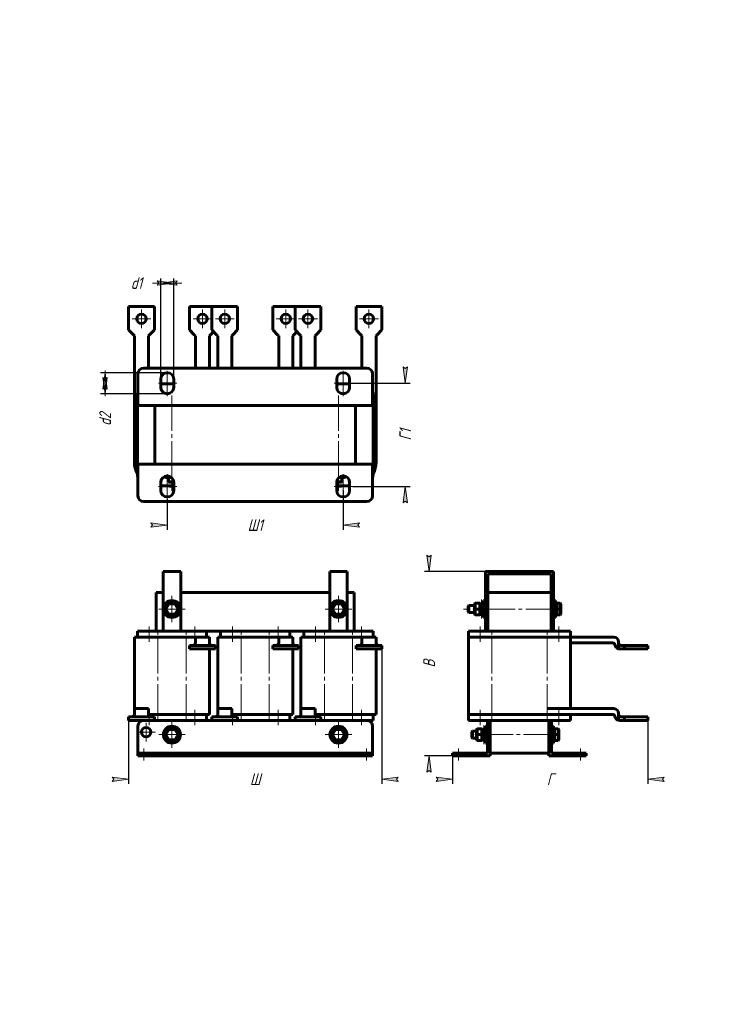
# Model space of a CAD drawing. Header units: millimetres. Extents: x 0 to 297, y 0 to 420.
import ezdxf

# ---------------------------------------------------------------- set-up
doc = ezdxf.new("R2010")
doc.units = ezdxf.units.MM
for name, pattern in [('K5LT_AXLED', [19.5, 15, -1.5, 1.5, -1.5]), ('K5LT_BASIC', [0]), ('K5LT_THIN', [0])]:
    doc.linetypes.add(name, pattern=pattern)
doc.layers.add('Системный слой', color=7, linetype='Continuous')
doc.styles.add('KDIMTEXTSTYLE', font='GOST_AU.SHX', dxfattribs={"width": 0.96, "oblique": 15, "height": 5})
doc.dimstyles.new('KDIMSTYLE (0.50)', dxfattribs={"dimtxt": 5, "dimasz": 1, "dimexe": 2, "dimexo": 0, "dimgap": 1, "dimtad": 1, "dimlfac": 2, "dimtxsty": 'KDIMTEXTSTYLE', "dimsah": 1, "dimcen": 0, "dimdle": 1, "dimadec": 0, "dimazin": 0, "dimtfac": 0.667, "dimtmove": 0, "dimatfit": 3, "dimfxl": 1, "dimtvp": 1, "dimtolj": 1, "dimtzin": 0, "dimarcsym": 0})

# ---------------------------------------------------------------- blocks, each defined once
blk = doc.blocks.new('U0')
at = {"layer": 'Системный слой', "color": 150, "linetype": 'K5LT_BASIC', "lineweight": 60, "true_color": 0x0080ff}
for p, q in [((79.66, 121.12), (81.91, 121.12)), ((115.16, 121.12), (117.41, 121.12))]:
    blk.add_line(p, q, dxfattribs=at)
blk = doc.blocks.new('U1')
at = {"layer": 'Системный слой', "color": 150, "linetype": 'K5LT_BASIC', "lineweight": 60, "true_color": 0x0080ff}
for p, q in [((58.16, 175.62), (61.16, 175.62)), ((68.66, 175.62), (132.16, 175.62)), ((139.66, 175.62), (142.66, 175.62))]:
    blk.add_line(p, q, dxfattribs=at)
blk = doc.blocks.new('U2')
at = {"layer": 'Системный слой', "color": 150, "linetype": 'K5LT_BASIC', "lineweight": 60, "true_color": 0x0080ff}
for p, q in [((79.66, 159.12), (85.66, 159.12)), ((115.16, 159.12), (121.16, 159.12))]:
    blk.add_line(p, q, dxfattribs=at)
blk = doc.blocks.new('U3')
at = {"layer": 'Системный слой', "color": 30, "linetype": 'K5LT_AXLED', "lineweight": 18, "true_color": 0xff8000}
for q in [(53.91, 120.12), (49.91, 116.12), (57.91, 116.12), (53.91, 112.12)]:
    blk.add_line((53.91, 116.12), q, dxfattribs=at)
blk = doc.blocks.new('U4')
at = {"layer": 'Системный слой', "color": 30, "linetype": 'K5LT_AXLED', "lineweight": 18, "true_color": 0xff8000}
for q in [(64.91, 120.65), (59.29, 115.02), (70.54, 115.02), (64.91, 109.4)]:
    blk.add_line((64.91, 115.02), q, dxfattribs=at)
blk = doc.blocks.new('U5')
at = {"layer": 'Системный слой', "color": 30, "linetype": 'K5LT_AXLED', "lineweight": 18, "true_color": 0xff8000}
for q in [(64.91, 174.25), (59.29, 168.62), (70.54, 168.62), (64.91, 163)]:
    blk.add_line((64.91, 168.62), q, dxfattribs=at)
blk = doc.blocks.new('U6')
at = {"layer": 'Системный слой', "color": 30, "linetype": 'K5LT_AXLED', "lineweight": 18, "true_color": 0xff8000}
for q in [(135.91, 120.65), (130.29, 115.02), (141.54, 115.02), (135.91, 109.4)]:
    blk.add_line((135.91, 115.02), q, dxfattribs=at)
blk = doc.blocks.new('U7')
at = {"layer": 'Системный слой', "color": 30, "linetype": 'K5LT_AXLED', "lineweight": 18, "true_color": 0xff8000}
for q in [(135.91, 174.25), (130.29, 168.62), (141.54, 168.62), (135.91, 163)]:
    blk.add_line((135.91, 168.62), q, dxfattribs=at)
blk = doc.blocks.new('KDIMARROW_01')
at = {"layer": 'Системный слой'}
blk.add_hatch(color=0, dxfattribs=at).paths.add_polyline_path([(-7, -0.92), (0, 0), (-7, 0.92), (-6.3, 0)])
at = {"layer": 'Системный слой', "color": 0, "linetype": 'K5LT_THIN', "lineweight": 18}
for p, q in [((-6.3, 0), (-7, 0.92)), ((-7, 0.92), (0, 0)), ((0, 0), (-7, -0.92)), ((-7, -0.92), (-6.3, 0)), ((0, 0), (-1, 0))]:
    blk.add_line(p, q, dxfattribs=at)
blk = doc.blocks.new('U8')
at = {"layer": 'Системный слой', "color": 150, "linetype": 'K5LT_BASIC', "lineweight": 60, "true_color": 0x0080ff}
for p, q in [((196.32, 156.62), (196.48, 156.62)), ((229.66, 156.62), (229.82, 156.62))]:
    blk.add_line(p, q, dxfattribs=at)
blk = doc.blocks.new('U9')
at = {"layer": 'Системный слой', "color": 150, "linetype": 'K5LT_BASIC', "lineweight": 60, "true_color": 0x0080ff}
for p, q in [((197.32, 117.02), (197.5, 117.4)), ((197.5, 117.4), (198, 117.49)), ((198, 117.49), (198.32, 117.1)), ((198.32, 117.1), (198.32, 117.02))]:
    blk.add_line(p, q, dxfattribs=at)
blk = doc.blocks.new('U10')
at = {"layer": 'Системный слой', "color": 150, "linetype": 'K5LT_BASIC', "lineweight": 60, "true_color": 0x0080ff}
for p, q in [((197.32, 117.02), (197.5, 117.4)), ((197.5, 117.4), (198, 117.49)), ((198, 117.49), (198.32, 117.1)), ((198.32, 117.1), (198.32, 117.02))]:
    blk.add_line(p, q, dxfattribs=at)
blk = doc.blocks.new('U11')
at = {"layer": 'Системный слой', "color": 150, "linetype": 'K5LT_BASIC', "lineweight": 60, "true_color": 0x0080ff}
for p, q in [((196.42, 170.62), (196.6, 171)), ((196.6, 171), (197.1, 171.09)), ((197.1, 171.09), (197.42, 170.7)), ((197.42, 170.7), (197.42, 170.62))]:
    blk.add_line(p, q, dxfattribs=at)
blk = doc.blocks.new('U12')
at = {"layer": 'Системный слой', "color": 150, "linetype": 'K5LT_BASIC', "lineweight": 60, "true_color": 0x0080ff}
for p, q in [((196.42, 170.62), (196.6, 171)), ((196.6, 171), (197.1, 171.09)), ((197.1, 171.09), (197.42, 170.7)), ((197.42, 170.7), (197.42, 170.62))]:
    blk.add_line(p, q, dxfattribs=at)
blk = doc.blocks.new('U13')
at = {"layer": 'Системный слой', "color": 30, "linetype": 'K5LT_AXLED', "lineweight": 18, "true_color": 0xff8000}
for q in [(51.91, 296.42), (47.91, 292.42), (55.91, 292.42), (51.91, 288.42)]:
    blk.add_line((51.91, 292.42), q, dxfattribs=at)
blk = doc.blocks.new('U14')
at = {"layer": 'Системный слой', "color": 30, "linetype": 'K5LT_AXLED', "lineweight": 18, "true_color": 0xff8000}
for q in [(77.91, 296.42), (73.91, 292.42), (81.91, 292.42), (77.91, 288.42)]:
    blk.add_line((77.91, 292.42), q, dxfattribs=at)
blk = doc.blocks.new('U15')
at = {"layer": 'Системный слой', "color": 30, "linetype": 'K5LT_AXLED', "lineweight": 18, "true_color": 0xff8000}
for q in [(87.41, 296.42), (83.41, 292.42), (91.41, 292.42), (87.41, 288.42)]:
    blk.add_line((87.41, 292.42), q, dxfattribs=at)
blk = doc.blocks.new('U16')
at = {"layer": 'Системный слой', "color": 30, "linetype": 'K5LT_AXLED', "lineweight": 18, "true_color": 0xff8000}
for q in [(113.41, 296.42), (109.41, 292.42), (117.41, 292.42), (113.41, 288.42)]:
    blk.add_line((113.41, 292.42), q, dxfattribs=at)
blk = doc.blocks.new('U17')
at = {"layer": 'Системный слой', "color": 30, "linetype": 'K5LT_AXLED', "lineweight": 18, "true_color": 0xff8000}
for q in [(122.91, 296.42), (118.91, 292.42), (126.91, 292.42), (122.91, 288.42)]:
    blk.add_line((122.91, 292.42), q, dxfattribs=at)
blk = doc.blocks.new('U18')
at = {"layer": 'Системный слой', "color": 30, "linetype": 'K5LT_AXLED', "lineweight": 18, "true_color": 0xff8000}
for q in [(148.91, 296.42), (144.91, 292.42), (152.91, 292.42), (148.91, 288.42)]:
    blk.add_line((148.91, 292.42), q, dxfattribs=at)
blk = doc.blocks.new('KDIMARROW_02')
at = {"layer": 'Системный слой'}
blk.add_hatch(color=0, dxfattribs=at).paths.add_polyline_path([(6.3, 0), (7, 0.92), (0, 0), (7, -0.92)])
at = {"layer": 'Системный слой', "color": 0, "linetype": 'K5LT_THIN', "lineweight": 18}
for p, q in [((0, 0), (-1, 0)), ((7, 0.92), (0, 0)), ((0, 0), (7, -0.92)), ((0, 0), (9, 0)), ((6.3, 0), (7, 0.92)), ((7, -0.92), (6.3, 0))]:
    blk.add_line(p, q, dxfattribs=at)

msp = doc.modelspace()

# ---------------------------------------------------------------- linework, layer by layer
at = {"layer": 'Системный слой', "color": 150, "linetype": 'K5LT_BASIC', "lineweight": 60, "true_color": 0x0080ff}
for p, q in [((46.4124, 287.6712), (46.4124, 297.6712)), ((46.4124, 297.6712), (57.4124, 297.6712)), ((57.4124, 287.6712), (57.4124, 297.6712)), ((72.4124, 287.6712), (72.4124, 297.6712)), ((72.4124, 297.6712), (81.9124, 297.6712)), ((81.9124, 287.6712), (81.9124, 297.6712)), ((81.9124, 297.6712), (92.9124, 297.6712)), ((92.9124, 287.6712), (92.9124, 297.6712)), ((107.9124, 287.6712), (107.9124, 297.6712)), ((107.9124, 297.6712), (117.4124, 297.6712)), ((117.4124, 287.6712), (117.4124, 297.6712)), ((117.4124, 297.6712), (128.4124, 297.6712)), ((128.4124, 287.6712), (128.4124, 297.6712)), ((143.4124, 287.6712), (143.4124, 297.6712)), ((143.4124, 297.6712), (154.4124, 297.6712)), ((154.4124, 287.6712), (154.4124, 297.6712)), ((48.4544, 285.6292), (46.4124, 287.6712)), ((48.4544, 285.6292), (48.9124, 285.1712)), ((55.3705, 285.6292), (54.9124, 285.1712)), ((57.4124, 287.6712), (55.3705, 285.6292)), ((74.4544, 285.6292), (72.4124, 287.6712)), ((74.4544, 285.6292), (74.9124, 285.1712)), ((81.3705, 285.6292), (80.9124, 285.1712)), ((82.6624, 286.9212), (81.3705, 285.6292)), ((83.9544, 285.6292), (81.9124, 287.6712)), ((83.9544, 285.6292), (84.4124, 285.1712)), ((90.8705, 285.6292), (90.4124, 285.1712)), ((92.9124, 287.6712), (90.8705, 285.6292)), ((109.9544, 285.6292), (107.9124, 287.6712)), ((109.9544, 285.6292), (110.4124, 285.1712)), ((116.8705, 285.6292), (116.4124, 285.1712)), ((118.1624, 286.9212), (116.8705, 285.6292)), ((119.4544, 285.6292), (117.4124, 287.6712)), ((119.4544, 285.6292), (119.9124, 285.1712)), ((126.3705, 285.6292), (125.9124, 285.1712)), ((128.4124, 287.6712), (126.3705, 285.6292)), ((145.4544, 285.6292), (143.4124, 287.6712)), ((145.4544, 285.6292), (145.9124, 285.1712)), ((152.3705, 285.6292), (151.9124, 285.1712)), ((154.4124, 287.6712), (152.3705, 285.6292)), ((48.9124, 283.6572), (48.9124, 285.1712)), ((48.9124, 282.6712), (48.9124, 283.6572)), ((48.9124, 231.1712), (48.9124, 282.6712)), ((54.9124, 285.1712), (54.9124, 283.6572)), ((54.9124, 283.6572), (54.9124, 282.6712)), ((54.9124, 271.4212), (54.9124, 282.6712)), ((74.9124, 283.6572), (74.9124, 285.1712)), ((74.9124, 282.6712), (74.9124, 283.6572)), ((74.9124, 271.4212), (74.9124, 282.6712)), ((80.9124, 285.1712), (80.9124, 283.6572)), ((80.9124, 283.6572), (80.9124, 282.6712)), ((80.9124, 271.4212), (80.9124, 282.6712)), ((84.4124, 283.6572), (84.4124, 285.1712)), ((84.4124, 282.6712), (84.4124, 283.6572)), ((84.4124, 271.4212), (84.4124, 282.6712)), ((90.4124, 285.1712), (90.4124, 283.6572)), ((90.4124, 283.6572), (90.4124, 282.6712)), ((90.4124, 271.4212), (90.4124, 282.6712)), ((110.4124, 283.6572), (110.4124, 285.1712)), ((110.4124, 282.6712), (110.4124, 283.6572)), ((110.4124, 271.4212), (110.4124, 282.6712)), ((116.4124, 285.1712), (116.4124, 283.6572)), ((116.4124, 283.6572), (116.4124, 282.6712)), ((116.4124, 271.4212), (116.4124, 282.6712)), ((119.9124, 283.6572), (119.9124, 285.1712)), ((119.9124, 282.6712), (119.9124, 283.6572)), ((119.9124, 271.4212), (119.9124, 282.6712)), ((125.9124, 285.1712), (125.9124, 283.6572)), ((125.9124, 283.6572), (125.9124, 282.6712)), ((125.9124, 271.4212), (125.9124, 282.6712)), ((145.9124, 283.6572), (145.9124, 285.1712)), ((145.9124, 282.6712), (145.9124, 283.6572)), ((145.9124, 271.4212), (145.9124, 282.6712)), ((151.9124, 285.1712), (151.9124, 283.6572)), ((151.9124, 283.6572), (151.9124, 282.6712)), ((151.9124, 254.6712), (151.9124, 282.6712)), ((50.4124, 255.4212), (50.4124, 268.9212)), ((52.9124, 271.4212), (147.9124, 271.4212)), ((150.4124, 268.9212), (150.4124, 255.4212)), ((60.1624, 263.1712), (60.1624, 266.6712)), ((60.1624, 264.6712), (65.6624, 264.6712)), ((65.6624, 266.6712), (65.6624, 263.1712)), ((135.1624, 263.1712), (135.1624, 266.6712)), ((135.1624, 264.6712), (140.6624, 264.6712)), ((140.6624, 266.6712), (140.6624, 263.1712)), ((50.1624, 226.1712), (50.1624, 259.6712)), ((150.6624, 259.6712), (150.6624, 226.1712)), ((150.4124, 255.4212), (50.4124, 255.4212)), ((57.6624, 230.4212), (57.6624, 255.4212)), ((143.1624, 255.4212), (143.1624, 230.4212)), ((151.9124, 254.6712), (151.9124, 231.1712)), ((50.4124, 216.9212), (50.4124, 230.4212)), ((50.4124, 230.4212), (150.4124, 230.4212)), ((150.4124, 230.4212), (150.4124, 216.9212)), ((60.1624, 219.1712), (60.1624, 222.6712)), ((62.0257, 224.9212), (62.0257, 225.2743)), ((62.0257, 224.9212), (62.3143, 224.6712)), ((62.0257, 224.9212), (63.469, 224.9212)), ((62.3143, 224.6712), (63.6134, 224.6712)), ((63.4124, 224.6712), (63.4124, 222.9212)), ((65.651, 222.9212), (63.4124, 222.9212)), ((63.4124, 222.9212), (63.6624, 222.6712)), ((63.469, 224.9212), (63.469, 225.3642)), ((63.469, 224.9212), (63.6134, 224.6712)), ((63.469, 224.9212), (64.4936, 224.9212)), ((63.6134, 224.6712), (64.7999, 224.6712)), ((65.6624, 222.6712), (63.6624, 222.6712)), ((65.6624, 222.6712), (65.6624, 219.1712)), ((135.1624, 219.1712), (135.1624, 222.6712)), ((137.1624, 222.6712), (135.1624, 222.6712)), ((137.4124, 222.9212), (135.1738, 222.9212)), ((136.025, 224.6712), (137.2115, 224.6712)), ((136.3313, 224.9212), (137.3558, 224.9212)), ((137.4124, 222.9212), (137.1624, 222.6712)), ((137.3558, 224.9212), (137.2115, 224.6712)), ((137.2115, 224.6712), (138.5105, 224.6712)), ((137.3558, 224.9212), (137.3558, 225.3642)), ((137.3558, 224.9212), (138.7992, 224.9212)), ((137.4124, 224.6712), (137.4124, 222.9212)), ((138.7992, 224.9212), (138.5105, 224.6712)), ((138.7992, 224.9212), (138.7992, 225.2743)), ((140.6624, 222.6712), (140.6624, 219.1712)), ((65.6624, 221.1712), (60.1624, 221.1712)), ((63.5624, 221.1712), (63.6624, 221.0712)), ((65.6624, 221.0712), (63.6624, 221.0712)), ((140.6624, 221.1712), (135.1624, 221.1712)), ((137.1624, 221.0712), (135.1624, 221.0712)), ((137.2624, 221.1712), (137.1624, 221.0712)), ((147.9124, 214.4212), (52.9124, 214.4212)), ((68.6624, 184.6215), (61.1624, 184.6215)), ((61.1624, 159.1215), (61.1624, 184.6215)), ((68.6624, 159.1215), (68.6624, 184.6215)), ((139.6624, 184.6215), (132.1624, 184.6215)), ((132.1624, 159.1215), (132.1624, 184.6215)), ((139.6624, 159.1215), (139.6624, 184.6215)), ((198.5737, 184.6215), (198.5737, 159.1215)), ((227.5737, 184.6215), (198.5737, 184.6215)), ((199.5737, 183.6215), (226.5737, 183.6215)), ((199.5737, 175.6215), (199.5737, 183.6215)), ((226.5737, 183.6215), (226.5737, 175.6215)), ((227.5737, 159.1215), (227.5737, 184.6215)), ((58.1624, 159.1215), (58.1624, 175.6215)), ((142.6624, 159.1215), (142.6624, 175.6215)), ((197.7237, 172.2465), (198.5737, 172.2465)), ((197.7237, 172.2465), (197.7237, 164.9965)), ((199.5737, 175.6215), (226.5737, 175.6215)), ((199.5737, 159.1215), (199.5737, 175.6215)), ((226.5737, 159.1215), (226.5737, 175.6215)), ((227.5737, 172.2465), (228.4237, 172.2465)), ((228.4237, 172.2465), (228.4237, 164.9965)), ((63.469, 171.1215), (62.0257, 168.6215)), ((62.0257, 168.6215), (62.3143, 168.6215)), ((62.0257, 168.6215), (63.469, 166.1215)), ((63.6134, 170.8715), (62.3143, 168.6215)), ((62.3143, 168.6215), (63.6134, 166.3715)), ((63.469, 171.1215), (63.6134, 170.8715)), ((66.3558, 171.1215), (63.469, 171.1215)), ((66.2115, 170.8715), (63.6134, 170.8715)), ((66.3558, 171.1215), (66.2115, 170.8715)), ((67.5105, 168.6215), (66.2115, 170.8715)), ((66.2115, 166.3715), (67.5105, 168.6215)), ((67.7992, 168.6215), (66.3558, 171.1215)), ((66.3558, 166.1215), (67.7992, 168.6215)), ((67.7992, 168.6215), (67.5105, 168.6215)), ((134.469, 171.1215), (133.0257, 168.6215)), ((133.0257, 168.6215), (133.3143, 168.6215)), ((133.0257, 168.6215), (134.469, 166.1215)), ((134.6134, 170.8715), (133.3143, 168.6215)), ((133.3143, 168.6215), (134.6134, 166.3715)), ((134.469, 171.1215), (134.6134, 170.8715)), ((137.3558, 171.1215), (134.469, 171.1215)), ((137.2115, 170.8715), (134.6134, 170.8715)), ((137.3558, 171.1215), (137.2115, 170.8715)), ((138.5105, 168.6215), (137.2115, 170.8715)), ((137.2115, 166.3715), (138.5105, 168.6215)), ((138.7992, 168.6215), (137.3558, 171.1215)), ((137.3558, 166.1215), (138.7992, 168.6215)), ((138.7992, 168.6215), (138.5105, 168.6215)), ((191.4737, 170.1215), (191.2237, 169.8715)), ((191.2237, 167.3715), (191.2237, 169.8715)), ((193.9237, 170.1215), (191.4737, 170.1215)), ((191.4737, 167.1215), (191.4737, 170.1215)), ((194.1737, 171.1215), (193.9237, 170.8715)), ((193.9237, 170.8715), (193.9237, 168.6215)), ((193.9237, 168.6215), (193.9237, 166.3715)), ((194.1737, 168.6215), (193.9237, 168.6215)), ((194.1737, 171.1215), (196.1737, 171.1215)), ((194.1737, 171.1215), (194.1737, 168.6215)), ((194.1737, 168.6215), (196.1737, 168.6215)), ((194.1737, 168.6215), (194.1737, 166.1215)), ((196.1737, 171.1215), (196.1737, 168.6215)), ((196.1737, 171.1215), (196.4237, 170.8715)), ((196.1737, 168.6215), (196.1737, 166.1215)), ((196.1737, 168.6215), (196.4237, 168.6215)), ((196.4237, 170.8715), (196.4237, 168.6215)), ((196.4237, 168.6215), (196.4237, 166.3715)), ((197.4237, 171.6215), (197.4237, 165.6215)), ((197.4237, 171.6215), (197.7237, 171.6215)), ((228.4237, 171.6215), (228.7237, 171.6215)), ((228.7237, 171.6215), (228.7237, 165.6215)), ((228.9737, 171.1215), (228.7237, 170.8715)), ((228.9737, 168.6215), (228.7237, 168.6215)), ((228.9737, 171.1215), (230.4737, 171.1215)), ((228.9737, 171.1215), (228.9737, 168.6215)), ((228.9737, 168.6215), (230.4737, 168.6215)), ((228.9737, 168.6215), (228.9737, 166.1215)), ((230.4737, 171.1215), (230.7237, 170.8715)), ((230.4737, 171.1215), (230.4737, 168.6215)), ((230.4737, 168.6215), (230.7237, 168.6215)), ((230.4737, 168.6215), (230.4737, 166.1215)), ((230.7237, 170.8715), (230.7237, 168.6215)), ((230.7237, 168.6215), (230.7237, 166.3715)), ((63.469, 166.1215), (63.6134, 166.3715)), ((63.469, 166.1215), (66.3558, 166.1215)), ((63.6134, 166.3715), (66.2115, 166.3715)), ((66.3558, 166.1215), (66.2115, 166.3715)), ((134.469, 166.1215), (134.6134, 166.3715)), ((134.469, 166.1215), (137.3558, 166.1215)), ((134.6134, 166.3715), (137.2115, 166.3715)), ((137.3558, 166.1215), (137.2115, 166.3715)), ((191.4737, 167.1215), (191.2237, 167.3715)), ((193.9237, 167.1215), (191.4737, 167.1215)), ((194.1737, 166.1215), (193.9237, 166.3715)), ((194.1737, 166.1215), (196.1737, 166.1215)), ((196.1737, 166.1215), (196.4237, 166.3715)), ((197.4237, 165.6215), (197.7237, 165.6215)), ((197.7237, 164.9965), (198.5737, 164.9965)), ((227.5737, 164.9965), (228.4237, 164.9965)), ((228.4237, 165.6215), (228.7237, 165.6215)), ((228.9737, 166.1215), (228.7237, 166.3715)), ((228.9737, 166.1215), (230.4737, 166.1215)), ((230.4737, 166.1215), (230.7237, 166.3715)), ((48.9124, 126.1215), (48.9124, 156.6215)), ((48.9124, 156.6215), (50.1624, 156.6215)), ((50.1624, 159.1215), (55.1624, 159.1215)), ((50.1624, 156.6215), (50.1624, 159.1215)), ((50.1624, 156.6215), (55.1624, 156.6215)), ((55.1624, 159.1215), (74.6624, 159.1215)), ((55.1624, 156.6215), (74.6624, 156.6215)), ((58.9124, 156.6215), (70.9124, 156.6215)), ((74.6624, 159.1215), (79.6624, 159.1215)), ((74.6624, 156.6215), (74.9124, 156.6215)), ((74.9124, 154.6215), (74.9124, 156.6215)), ((80.9124, 156.6215), (74.9124, 156.6215)), ((79.6624, 156.6215), (79.6624, 159.1215)), ((80.9124, 156.6215), (80.9124, 154.6215)), ((84.4124, 126.1215), (84.4124, 156.6215)), ((84.4124, 156.6215), (85.6624, 156.6215)), ((85.6624, 159.1215), (90.6624, 159.1215)), ((85.6624, 156.6215), (85.6624, 159.1215)), ((85.6624, 156.6215), (90.6624, 156.6215)), ((90.6624, 159.1215), (110.1624, 159.1215)), ((90.6624, 156.6215), (110.1624, 156.6215)), ((94.4124, 156.6215), (106.4124, 156.6215)), ((110.1624, 159.1215), (115.1624, 159.1215)), ((110.1624, 156.6215), (110.4124, 156.6215)), ((110.4124, 154.6215), (110.4124, 156.6215)), ((116.4124, 156.6215), (110.4124, 156.6215)), ((115.1624, 156.6215), (115.1624, 159.1215)), ((116.4124, 156.6215), (116.4124, 154.6215)), ((119.9124, 126.1215), (119.9124, 156.6215)), ((119.9124, 156.6215), (121.1624, 156.6215)), ((121.1624, 159.1215), (126.1624, 159.1215)), ((121.1624, 156.6215), (121.1624, 159.1215)), ((121.1624, 156.6215), (126.1624, 156.6215)), ((126.1624, 159.1215), (145.6624, 159.1215)), ((126.1624, 156.6215), (145.6624, 156.6215)), ((129.9124, 156.6215), (141.9124, 156.6215)), ((145.6624, 159.1215), (150.6624, 159.1215)), ((145.6624, 156.6215), (145.9124, 156.6215)), ((145.9124, 154.6215), (145.9124, 156.6215)), ((151.9124, 156.6215), (145.9124, 156.6215)), ((150.6624, 156.6215), (150.6624, 159.1215)), ((151.9124, 156.6215), (151.9124, 154.6215)), ((191.3237, 159.1215), (196.3237, 159.1215)), ((191.3237, 156.6215), (191.3237, 159.1215)), ((191.3237, 156.6215), (196.3237, 156.6215)), ((191.3237, 123.6215), (191.3237, 156.6215)), ((196.3237, 159.1215), (229.8237, 159.1215)), ((196.4825, 156.6215), (201.3237, 156.6215)), ((201.3237, 156.6215), (224.8237, 156.6215)), ((224.8237, 156.6215), (229.665, 156.6215)), ((229.8237, 159.1215), (234.8237, 159.1215)), ((229.8237, 156.6215), (234.8237, 156.6215)), ((234.8237, 156.6215), (234.8237, 159.1215)), ((234.8237, 126.1215), (234.8237, 156.6215)), ((234.8237, 156.6215), (253.3237, 156.6215)), ((72.4124, 153.1215), (72.4124, 151.6215)), ((83.4124, 153.1215), (72.4124, 153.1215)), ((72.4124, 151.6215), (83.4124, 151.6215)), ((74.9124, 154.6215), (74.9124, 154.1215)), ((80.9124, 154.1215), (80.9124, 154.6215)), ((80.9124, 123.6215), (80.9124, 151.6215)), ((83.4124, 151.6215), (83.4124, 153.1215)), ((107.9124, 153.1215), (107.9124, 151.6215)), ((118.9124, 153.1215), (107.9124, 153.1215)), ((107.9124, 151.6215), (118.9124, 151.6215)), ((110.4124, 154.6215), (110.4124, 154.1215)), ((116.4124, 154.1215), (116.4124, 154.6215)), ((116.4124, 123.6215), (116.4124, 151.6215)), ((118.9124, 151.6215), (118.9124, 153.1215)), ((143.4124, 153.1215), (143.4124, 151.6215)), ((154.4124, 153.1215), (143.4124, 153.1215)), ((143.4124, 151.6215), (154.4124, 151.6215)), ((145.9124, 154.6215), (145.9124, 154.1215)), ((151.9124, 154.1215), (151.9124, 154.6215)), ((151.9124, 123.6215), (151.9124, 151.6215)), ((154.4124, 151.6215), (154.4124, 153.1215)), ((234.8237, 154.1215), (252.8237, 154.1215)), ((255.3237, 154.6215), (255.3237, 154.1215)), ((255.3237, 151.6747), (255.3237, 154.1215)), ((255.7818, 151.6215), (257.8237, 151.6215)), ((257.8237, 153.1215), (256.3237, 153.1215)), ((257.8237, 153.1215), (267.8237, 153.1215)), ((257.8237, 151.6215), (257.8237, 153.1215)), ((257.8237, 151.6215), (267.8237, 151.6215)), ((267.8237, 153.1215), (267.8237, 151.6215)), ((48.9124, 124.1215), (48.9124, 126.1215)), ((54.9124, 126.1215), (48.9124, 126.1215)), ((54.9124, 126.1215), (54.9124, 124.1215)), ((84.4124, 124.1215), (84.4124, 126.1215)), ((90.4124, 126.1215), (84.4124, 126.1215)), ((90.4124, 126.1215), (90.4124, 124.1215)), ((119.9124, 124.1215), (119.9124, 126.1215)), ((125.9124, 126.1215), (119.9124, 126.1215)), ((125.9124, 126.1215), (125.9124, 124.1215)), ((224.8237, 126.1215), (253.3237, 126.1215)), ((46.4124, 122.6215), (46.4124, 121.1215)), ((57.4124, 122.6215), (46.4124, 122.6215)), ((48.9124, 124.1215), (48.9124, 123.6215)), ((54.9124, 123.6215), (54.9124, 124.1215)), ((54.9124, 123.6215), (55.1624, 123.6215)), ((55.1624, 123.6215), (74.6624, 123.6215)), ((57.4124, 121.1215), (57.4124, 122.6215)), ((58.9124, 123.6215), (70.9124, 123.6215)), ((74.6624, 123.6215), (79.6624, 123.6215)), ((79.6624, 123.6215), (80.9124, 123.6215)), ((79.6624, 121.1215), (79.6624, 123.6215)), ((81.9124, 122.6215), (81.9124, 121.1215)), ((92.9124, 122.6215), (81.9124, 122.6215)), ((84.4124, 124.1215), (84.4124, 123.6215)), ((90.4124, 123.6215), (90.4124, 124.1215)), ((90.4124, 123.6215), (90.6624, 123.6215)), ((90.6624, 123.6215), (110.1624, 123.6215)), ((92.9124, 121.1215), (92.9124, 122.6215)), ((94.4124, 123.6215), (106.4124, 123.6215)), ((110.1624, 123.6215), (115.1624, 123.6215)), ((115.1624, 123.6215), (116.4124, 123.6215)), ((115.1624, 121.1215), (115.1624, 123.6215)), ((117.4124, 122.6215), (117.4124, 121.1215)), ((128.4124, 122.6215), (117.4124, 122.6215)), ((119.9124, 124.1215), (119.9124, 123.6215)), ((125.9124, 123.6215), (125.9124, 124.1215)), ((125.9124, 123.6215), (126.1624, 123.6215)), ((126.1624, 123.6215), (145.6624, 123.6215)), ((128.4124, 121.1215), (128.4124, 122.6215)), ((129.9124, 123.6215), (141.9124, 123.6215)), ((145.6624, 123.6215), (150.6624, 123.6215)), ((150.6624, 121.1215), (150.6624, 123.6215)), ((150.6624, 123.6215), (151.9124, 123.6215)), ((191.3237, 123.6215), (196.3237, 123.6215)), ((191.3237, 121.1215), (191.3237, 123.6215)), ((196.3237, 123.6215), (196.4825, 123.6215)), ((196.4825, 123.6215), (201.3237, 123.6215)), ((201.3237, 123.6215), (252.8237, 123.6215)), ((234.8237, 121.1215), (234.8237, 123.6215)), ((255.3237, 124.1215), (255.3237, 123.6215)), ((255.3237, 121.1747), (255.3237, 123.6215)), ((257.8237, 122.6215), (256.3237, 122.6215)), ((257.8237, 122.6215), (267.8237, 122.6215)), ((257.8237, 121.1215), (257.8237, 122.6215)), ((267.8237, 122.6215), (267.8237, 121.1215)), ((46.4124, 121.1215), (57.4124, 121.1215)), ((50.4124, 107.1215), (50.4124, 118.6215)), ((57.4124, 121.1215), (74.6624, 121.1215)), ((74.6624, 121.1215), (79.6624, 121.1215)), ((81.9124, 121.1215), (92.9124, 121.1215)), ((92.9124, 121.1215), (110.1624, 121.1215)), ((110.1624, 121.1215), (115.1624, 121.1215)), ((117.4124, 121.1215), (128.4124, 121.1215)), ((128.4124, 121.1215), (145.6624, 121.1215)), ((145.6624, 121.1215), (150.6624, 121.1215)), ((150.4124, 107.1215), (150.4124, 118.6215)), ((191.3237, 121.1215), (196.3237, 121.1215)), ((196.3237, 121.1215), (229.8237, 121.1215)), ((198.3237, 118.0215), (198.3237, 112.0215)), ((198.3237, 118.0215), (198.6237, 118.0215)), ((198.6237, 118.6465), (199.4737, 118.6465)), ((198.6237, 118.6465), (198.6237, 111.3965)), ((199.4737, 118.6215), (199.4737, 121.1215)), ((199.4737, 107.1215), (199.4737, 118.6215)), ((200.5737, 121.1215), (200.5737, 118.6215)), ((200.5737, 106.0215), (200.5737, 118.6215)), ((225.5737, 118.6215), (225.5737, 121.1215)), ((225.5737, 106.0215), (225.5737, 118.6215)), ((226.6737, 121.1215), (226.6737, 118.6215)), ((226.6737, 118.6465), (227.5237, 118.6465)), ((226.6737, 107.1215), (226.6737, 118.6215)), ((227.5237, 118.6465), (227.5237, 111.3965)), ((227.5237, 118.0215), (227.8237, 118.0215)), ((227.8237, 118.0215), (227.8237, 112.0215)), ((229.8237, 121.1215), (234.8237, 121.1215)), ((255.7818, 121.1215), (257.8237, 121.1215)), ((257.8237, 121.1215), (267.8237, 121.1215)), ((63.469, 117.5215), (62.0257, 115.0215)), ((62.0257, 115.0215), (62.3143, 115.0215)), ((62.0257, 115.0215), (63.469, 112.5215)), ((63.6134, 117.2715), (62.3143, 115.0215)), ((62.3143, 115.0215), (63.6134, 112.7715)), ((63.469, 117.5215), (63.6134, 117.2715)), ((66.3558, 117.5215), (63.469, 117.5215)), ((66.2115, 117.2715), (63.6134, 117.2715)), ((66.3558, 117.5215), (66.2115, 117.2715)), ((67.5105, 115.0215), (66.2115, 117.2715)), ((66.2115, 112.7715), (67.5105, 115.0215)), ((67.7992, 115.0215), (66.3558, 117.5215)), ((66.3558, 112.5215), (67.7992, 115.0215)), ((67.7992, 115.0215), (67.5105, 115.0215)), ((134.469, 117.5215), (133.0257, 115.0215)), ((133.0257, 115.0215), (133.3143, 115.0215)), ((133.0257, 115.0215), (134.469, 112.5215)), ((134.6134, 117.2715), (133.3143, 115.0215)), ((133.3143, 115.0215), (134.6134, 112.7715)), ((134.469, 117.5215), (134.6134, 117.2715)), ((137.3558, 117.5215), (134.469, 117.5215)), ((137.2115, 117.2715), (134.6134, 117.2715)), ((137.3558, 117.5215), (137.2115, 117.2715)), ((138.5105, 115.0215), (137.2115, 117.2715)), ((137.2115, 112.7715), (138.5105, 115.0215)), ((138.7992, 115.0215), (137.3558, 117.5215)), ((137.3558, 112.5215), (138.7992, 115.0215)), ((138.7992, 115.0215), (138.5105, 115.0215)), ((193.0737, 116.5215), (192.8237, 116.2715)), ((192.8237, 113.7715), (192.8237, 116.2715)), ((193.0737, 113.5215), (192.8237, 113.7715)), ((194.8237, 116.5215), (193.0737, 116.5215)), ((193.0737, 113.5215), (193.0737, 116.5215)), ((194.8237, 113.5215), (193.0737, 113.5215)), ((195.0737, 117.5215), (194.8237, 117.2715)), ((194.8237, 117.2715), (194.8237, 115.0215)), ((194.8237, 115.0215), (194.8237, 112.7715)), ((195.0737, 115.0215), (194.8237, 115.0215)), ((195.0737, 117.5215), (197.0737, 117.5215)), ((195.0737, 117.5215), (195.0737, 115.0215)), ((195.0737, 115.0215), (197.0737, 115.0215)), ((195.0737, 115.0215), (195.0737, 112.5215)), ((197.0737, 117.5215), (197.0737, 115.0215)), ((197.0737, 117.5215), (197.3237, 117.2715)), ((197.0737, 115.0215), (197.0737, 112.5215)), ((197.0737, 115.0215), (197.3237, 115.0215)), ((197.3237, 117.2715), (197.3237, 115.0215)), ((197.3237, 115.0215), (197.3237, 112.7715)), ((228.0737, 117.5215), (227.8237, 117.2715)), ((228.0737, 115.0215), (227.8237, 115.0215)), ((228.0737, 117.5215), (229.5737, 117.5215)), ((228.0737, 117.5215), (228.0737, 115.0215)), ((228.0737, 115.0215), (229.5737, 115.0215)), ((228.0737, 115.0215), (228.0737, 112.5215)), ((229.5737, 117.5215), (229.8237, 117.2715)), ((229.5737, 117.5215), (229.5737, 115.0215)), ((229.5737, 115.0215), (229.8237, 115.0215)), ((229.5737, 115.0215), (229.5737, 112.5215)), ((229.8237, 117.2715), (229.8237, 115.0215)), ((229.8237, 115.0215), (229.8237, 112.7715)), ((63.469, 112.5215), (63.6134, 112.7715)), ((63.469, 112.5215), (66.3558, 112.5215)), ((63.6134, 112.7715), (66.2115, 112.7715)), ((66.3558, 112.5215), (66.2115, 112.7715)), ((134.469, 112.5215), (134.6134, 112.7715)), ((134.469, 112.5215), (137.3558, 112.5215)), ((134.6134, 112.7715), (137.2115, 112.7715)), ((137.3558, 112.5215), (137.2115, 112.7715)), ((195.0737, 112.5215), (194.8237, 112.7715)), ((195.0737, 112.5215), (197.0737, 112.5215)), ((197.0737, 112.5215), (197.3237, 112.7715)), ((198.3237, 112.0215), (198.6237, 112.0215)), ((198.6237, 111.3965), (199.4737, 111.3965)), ((226.6737, 111.3965), (227.5237, 111.3965)), ((227.5237, 112.0215), (227.8237, 112.0215)), ((228.0737, 112.5215), (227.8237, 112.7715)), ((228.0737, 112.5215), (229.5737, 112.5215)), ((229.5737, 112.5215), (229.8237, 112.7715)), ((50.4124, 106.0215), (50.4124, 107.1215)), ((50.4124, 107.1215), (52.9124, 107.1215)), ((50.4124, 106.0215), (52.9124, 106.0215)), ((52.9124, 107.1215), (147.9124, 107.1215)), ((52.9124, 106.0215), (147.9124, 106.0215)), ((147.9124, 107.1215), (150.4124, 107.1215)), ((147.9124, 106.0215), (150.4124, 106.0215)), ((150.4124, 106.0215), (150.4124, 107.1215)), ((184.5737, 106.0215), (184.5737, 107.1215)), ((184.5737, 107.1215), (187.0737, 107.1215)), ((184.5737, 106.0215), (187.0737, 106.0215)), ((187.0737, 107.1215), (199.4737, 107.1215)), ((187.0737, 106.0215), (200.5737, 106.0215)), ((200.5737, 107.1215), (225.5737, 107.1215)), ((225.5737, 106.0215), (239.0737, 106.0215)), ((226.6737, 107.1215), (239.0737, 107.1215)), ((239.0737, 107.1215), (241.5737, 107.1215)), ((239.0737, 106.0215), (241.5737, 106.0215)), ((241.5737, 106.0215), (241.5737, 107.1215))]:
    msp.add_line(p, q, dxfattribs=at)
at = {"layer": 'Системный слой', "color": 30, "linetype": 'K5LT_AXLED', "lineweight": 18, "true_color": 0xff8000}
for p, q in [((62.9124, 270.1999), (62.9124, 259.479)), ((137.9124, 270.1999), (137.9124, 259.479)), ((59.1301, 264.9212), (66.9889, 264.9212)), ((134.1301, 264.9212), (141.9889, 264.9212)), ((64.9124, 259.6712), (64.9124, 220.6712)), ((135.9124, 259.6712), (135.9124, 220.6712)), ((62.9124, 226.1999), (62.9124, 215.479)), ((64.9124, 223.3212), (64.9124, 219.0712)), ((135.9124, 223.3212), (135.9124, 219.0712)), ((137.9124, 226.1999), (137.9124, 215.479)), ((59.1301, 220.9212), (66.9889, 220.9212)), ((134.1301, 220.9212), (141.9889, 220.9212)), ((196.9237, 172.6176), (196.9237, 164.6215)), ((230.7237, 168.6215), (189.2237, 168.6215)), ((195.4237, 168.6215), (197.7237, 168.6215)), ((197.7237, 168.6215), (200.5737, 168.6215)), ((225.5737, 168.6215), (228.4237, 168.6215)), ((228.4237, 168.6215), (230.7237, 168.6215)), ((55.1624, 154.6215), (55.1624, 161.1215)), ((74.6624, 154.6215), (74.6624, 161.1215)), ((90.6624, 154.6215), (90.6624, 161.1215)), ((110.1624, 154.6215), (110.1624, 161.1215)), ((126.1624, 154.6215), (126.1624, 161.1215)), ((145.6624, 154.6215), (145.6624, 161.1215)), ((196.3237, 154.6215), (196.3237, 161.1215)), ((229.8237, 154.6215), (229.8237, 161.1215)), ((58.9124, 121.6215), (58.9124, 158.6215)), ((70.9124, 121.6215), (70.9124, 158.6215)), ((94.4124, 121.6215), (94.4124, 158.6215)), ((106.4124, 121.6215), (106.4124, 158.6215)), ((129.9124, 121.6215), (129.9124, 158.6215)), ((141.9124, 121.6215), (141.9124, 158.6215)), ((201.3237, 121.6215), (201.3237, 158.6215)), ((224.8237, 121.6215), (224.8237, 158.6215)), ((55.1624, 119.1215), (55.1624, 125.6215)), ((74.6624, 119.1215), (74.6624, 125.6215)), ((90.6624, 119.1215), (90.6624, 125.6215)), ((110.1624, 119.1215), (110.1624, 125.6215)), ((126.1624, 119.1215), (126.1624, 125.6215)), ((145.6624, 119.1215), (145.6624, 125.6215)), ((196.3237, 119.1215), (196.3237, 125.6215)), ((229.8237, 119.1215), (229.8237, 125.6215)), ((197.8237, 119.0176), (197.8237, 111.0215)), ((229.8237, 115.0215), (190.8237, 115.0215)), ((196.3237, 115.0215), (198.6237, 115.0215)), ((198.6237, 115.0215), (201.4737, 115.0215)), ((224.6737, 115.0215), (227.5237, 115.0215)), ((227.5237, 115.0215), (229.8237, 115.0215)), ((52.9124, 104.0215), (52.9124, 109.1215)), ((147.9124, 104.0215), (147.9124, 109.1215)), ((187.0737, 104.0215), (187.0737, 109.1215)), ((239.0737, 104.0215), (239.0737, 109.1215))]:
    msp.add_line(p, q, dxfattribs=at)
at = {"layer": 'Системный слой', "color": 150, "linetype": 'K5LT_BASIC', "lineweight": 60, "true_color": 0x0080ff}
for centre, radius in [((51.9124, 292.4212), 2), ((77.9124, 292.4212), 2), ((87.4124, 292.4212), 2), ((113.4124, 292.4212), 2), ((122.9124, 292.4212), 2), ((148.9124, 292.4212), 2), ((64.9124, 168.6215), 3.625), ((135.9124, 168.6215), 3.625), ((64.9124, 168.6215), 3), ((135.9124, 168.6215), 3), ((53.9124, 116.1215), 2), ((64.9124, 115.0215), 3.625), ((64.9124, 115.0215), 3), ((135.9124, 115.0215), 3.625), ((135.9124, 115.0215), 3)]:
    msp.add_circle(centre, radius, dxfattribs=at)
for centre, radius, start, end in [((52.9124, 268.9212), 2.5, 90, 180), ((62.9124, 266.6712), 2.75, 0, 180), ((137.9124, 266.6712), 2.75, 0, 180), ((147.9124, 268.9212), 2.5, 0, 90), ((55.1624, 259.6712), 5, 161.805128, 180), ((62.9124, 263.1712), 2.75, 180, 0), ((137.9124, 263.1712), 2.75, 180, 0), ((145.6624, 259.6712), 5, 0, 18.194872), ((141.9124, 254.6712), 10, 0, 28.955024), ((58.9124, 231.1712), 10, 180, 208.955024), ((141.9124, 231.1712), 10, 331.044976, 0), ((55.1624, 226.1712), 5, 180, 198.194872), ((62.9124, 222.6712), 2.75, 0, 180), ((137.9124, 222.6712), 2.75, 0, 180), ((145.6624, 226.1712), 5, 341.805128, 0), ((62.9124, 219.1712), 2.75, 180, 0), ((137.9124, 219.1712), 2.75, 180, 0), ((52.9124, 216.9212), 2.5, 180, 270), ((147.9124, 216.9212), 2.5, 270, 0), ((196.9237, 166.6215), 0.5, 180, 0), ((253.3237, 154.6215), 2, 0, 90), ((73.9124, 154.1215), 1, 270, 0), ((81.9124, 154.1215), 1, 180, 270), ((109.4124, 154.1215), 1, 270, 0), ((117.4124, 154.1215), 1, 180, 270), ((144.9124, 154.1215), 1, 270, 0), ((152.9124, 154.1215), 1, 180, 270), ((252.8237, 153.1215), 1, 9.594068, 90), ((255.7818, 153.6215), 2, 189.594068, 256.760621), ((256.3237, 154.1215), 1, 180, 270), ((255.7818, 153.6215), 2, 256.760621, 270), ((253.3237, 124.1215), 2, 0, 90), ((47.9124, 123.6215), 1, 270, 0), ((55.9124, 123.6215), 1, 180, 270), ((83.4124, 123.6215), 1, 270, 0), ((91.4124, 123.6215), 1, 180, 270), ((118.9124, 123.6215), 1, 270, 0), ((126.9124, 123.6215), 1, 180, 270), ((252.8237, 122.6215), 1, 9.594068, 90), ((255.7818, 123.1215), 2, 189.594068, 256.760621), ((256.3237, 123.6215), 1, 180, 270), ((52.9124, 118.6215), 2.5, 90, 180), ((147.9124, 118.6215), 2.5, 0, 90), ((255.7818, 123.1215), 2, 256.760621, 270), ((197.8237, 113.0215), 0.5, 180, 0)]:
    msp.add_arc(centre, radius, start, end, dxfattribs=at)

# ---------------------------------------------------------------- block references
at = {"layer": 'Системный слой'}
for name in ['U13', 'U14', 'U15', 'U16', 'U17', 'U18', 'U1', 'U5', 'U7', 'U11', 'U12', 'U2', 'U8', 'U3', 'U4', 'U0', 'U6', 'U9', 'U10']:
    msp.add_blockref(name, (0, 0), dxfattribs=at)

# ---------------------------------------------------------------- dimensions: what is measured, and where the dimension line sits
at = {"layer": 'Системный слой', "color": 7}
for base, p1, p2, location, text, override in [((60.1624, 307.6712), (65.6624, 264.9212), (60.1624, 264.9212), (49.805, 307.6712), '\\H5.0;\\W0.965;\\Q15;\\H5.0;\\W0.965;\\Q15;\\Q15;d1', {"dimexo": 0, "dimblk1": 'KDIMARROW_02', "dimblk2": 'KDIMARROW_02', "dimse1": 0, "dimse2": 0, "dimclrt": 7, "dimtolj": 1}), ((62.9124, 204.4212), (137.9124, 219.1712), (62.9124, 215.479), (100.4124, 204.4212), '\\H5.0;\\W0.965;\\Q15;\\H5.0;\\W0.965;\\Q15;\\Q15;Ш1', {"dimexo": 0, "dimblk1": 'KDIMARROW_01', "dimblk2": 'KDIMARROW_01', "dimse1": 0, "dimse2": 0, "dimclrt": 7, "dimtolj": 1}), ((46.4124, 96.0215), (154.4124, 153.1215), (46.4124, 121.1215), (100.4124, 96.0215), '\\H5.0;\\W0.965;\\Q15;\\H5.0;\\W0.965;\\Q15;\\Q15;Ш', {"dimexo": 0, "dimblk1": 'KDIMARROW_01', "dimblk2": 'KDIMARROW_01', "dimse1": 0, "dimse2": 0, "dimclrt": 7, "dimtolj": 1}), ((184.5737, 96.0215), (267.8237, 122.6215), (184.5737, 106.0215), (226.1987, 96.0215), '\\H5.0;\\W0.965;\\Q15;\\H5.0;\\W0.965;\\Q15;\\Q15;Г', {"dimexo": 0, "dimblk1": 'KDIMARROW_01', "dimblk2": 'KDIMARROW_01', "dimse1": 0, "dimse2": 0, "dimclrt": 7, "dimtolj": 1})]:
    msp.add_linear_dim(base=base, p1=p1, p2=p2, location=location, text=text, dimstyle='KDIMSTYLE (0.50)', override=override, dxfattribs=at).render()
for base, p1, p2, location, text, override in [((36.4124, 260.4212), (62.9124, 269.4212), (62.9124, 260.4212), (36.4124, 249.5346), '\\H5.0;\\W0.965;\\Q15;\\H5.0;\\W0.965;\\Q15;\\Q15;d2', {"dimexo": 0, "dimblk1": 'KDIMARROW_02', "dimblk2": 'KDIMARROW_02', "dimse1": 0, "dimse2": 0, "dimclrt": 7, "dimtolj": 1}), ((164.4124, 220.9212), (138.0595, 264.9212), (141.9889, 220.9212), (164.4124, 242.9212), '\\H5.0;\\W0.965;\\Q15;\\H5.0;\\W0.965;\\Q15;\\Q15;Г1', {"dimexo": 0, "dimblk1": 'KDIMARROW_01', "dimblk2": 'KDIMARROW_01', "dimse1": 0, "dimse2": 0, "dimclrt": 7, "dimtolj": 1}), ((174.5737, 106.0215), (198.5737, 184.6215), (184.5737, 106.0215), (174.5737, 145.3215), '\\H5.0;\\W0.965;\\Q15;\\H5.0;\\W0.965;\\Q15;\\Q15;В', {"dimexo": 0, "dimblk1": 'KDIMARROW_01', "dimblk2": 'KDIMARROW_01', "dimse1": 0, "dimse2": 0, "dimclrt": 7, "dimtolj": 1})]:
    msp.add_linear_dim(base=base, p1=p1, p2=p2, angle=90, location=location, text=text, dimstyle='KDIMSTYLE (0.50)', override=override, dxfattribs=at).render()

doc.saveas('drawing.dxf')
